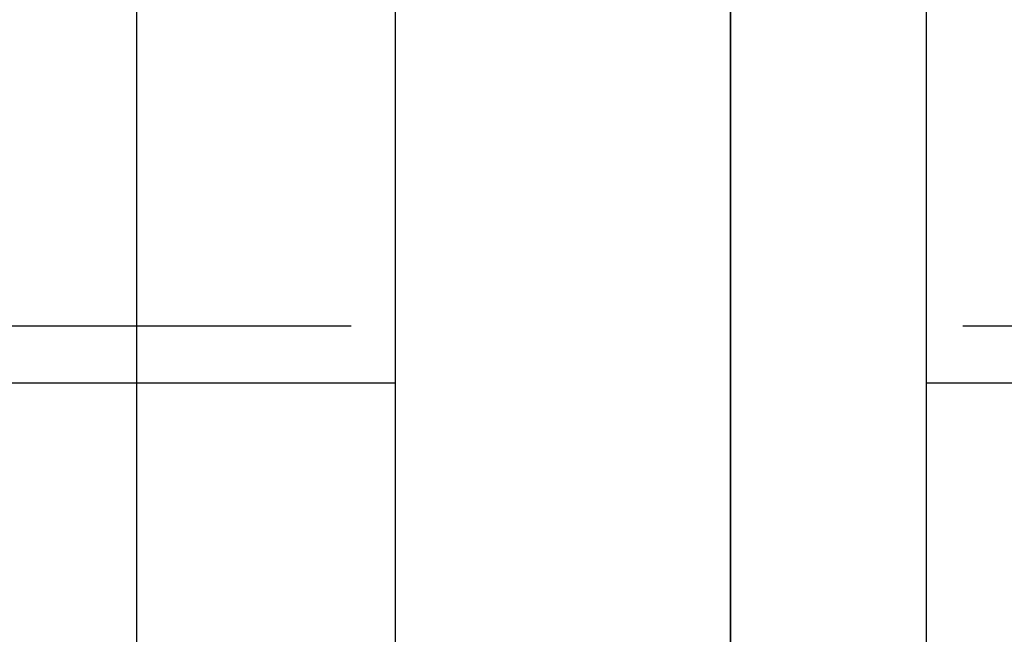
# Model space of a CAD drawing. Header units: millimetres. Extents: x -88 to 88, y -12 to 103.
# Tile 55 of 256: x -58.281 to -57.386, y 11.322 to 11.881. Entities that reach past the tile are written whole.
import ezdxf

# ---------------------------------------------------------------- set-up
doc = ezdxf.new("R2010")
doc.units = ezdxf.units.MM
doc.layers.add('Default', color=7, linetype='Continuous', true_color=0x000000)

msp = doc.modelspace()

# ---------------------------------------------------------------- linework, layer by layer
at = {"layer": 'Default', "color": 254, "true_color": 0xcad1ee}
for points in [[(-58.17443, 6.31839), (-58.17443, 12.43979)], [(-57.93948, 12.43979), (-57.93948, 11.30949)], [(-57.63468, 1.39079), (-57.63468, 12.43979)], [(-57.63468, 12.43979), (-57.63468, 6.31839)], [(-57.45688, 12.43979), (-57.45688, 11.30949)], [(-57.97948, 11.60222), (-58.43948, 11.60222)], [(-56.96348, 11.60222), (-57.42348, 11.60222)], [(-58.47288, 11.55079), (-57.93948, 11.55079)], [(-57.45688, 11.55079), (-56.92348, 11.55079)]]:
    msp.add_lwpolyline(points, dxfattribs=at)
at = {"layer": 'Default', "color": 254, "true_color": 0xcad1ee, "extrusion": (1, 0, 0)}
for points in [[(12.43979, 1.6405), (11.32219, 1.6405)], [(12.43979, -2.45031), (11.30949, -2.48978)], [(11.32219, 1.8818), (12.43979, 1.8818)], [(11.32219, 1.6405), (12.43979, 1.6405)], [(11.87464, -2.47005), (11.87464, 1.6405)], [(11.87464, -2.47005), (11.87464, 1.6405)], [(5.10331, -2.96306), (11.67831, 0.21157)], [(11.52612, 0.52675), (11.67831, 0.21157)], [(5.10331, -2.96306), (11.67831, 0.21157)], [(11.52612, 0.52675), (11.67831, 0.21157)], [(11.67831, 0.21157), (5.10331, -2.96306)], [(11.52612, 0.52675), (11.67831, 0.21157)], [(4.79566, -2.72295), (11.52612, 0.52675)], [(11.52612, 0.52675), (4.79566, -2.72295)], [(4.79566, -2.72295), (11.52612, 0.52675)], [(11.32219, 1.6405), (11.32191, 1.6405), (11.32162, 1.64049), (11.32133, 1.64047), (11.32105, 1.64045), (11.32076, 1.64042), (11.32046, 1.64038), (11.32017, 1.64034), (11.31988, 1.64029), (11.31958, 1.64023), (11.31929, 1.64016), (11.31899, 1.64009), (11.31869, 1.64001), (11.3184, 1.63992), (11.3181, 1.63982), (11.31781, 1.63972), (11.31751, 1.63961), (11.31722, 1.63949), (11.31693, 1.63936), (11.31664, 1.63922), (11.31635, 1.63908), (11.31607, 1.63893), (11.31579, 1.63877), (11.31551, 1.6386), (11.31524, 1.63843), (11.31497, 1.63825), (11.3147, 1.63806), (11.31444, 1.63786), (11.31418, 1.63766), (11.31393, 1.63745), (11.31368, 1.63723), (11.31344, 1.63701), (11.31321, 1.63678), (11.31298, 1.63654), (11.31275, 1.6363), (11.31254, 1.63606), (11.31233, 1.6358), (11.31212, 1.63555), (11.31193, 1.63529), (11.31174, 1.63502), (11.31156, 1.63475), (11.31138, 1.63448), (11.31122, 1.6342), (11.31106, 1.63392), (11.31091, 1.63363), (11.31076, 1.63335), (11.31063, 1.63306), (11.3105, 1.63277), (11.31038, 1.63247), (11.31027, 1.63218), (11.31016, 1.63189), (11.31007, 1.63159), (11.30998, 1.63129), (11.3099, 1.631), (11.30982, 1.6307), (11.30976, 1.63041), (11.3097, 1.63011), (11.30965, 1.62982), (11.3096, 1.62952), (11.30957, 1.62923), (11.30954, 1.62894), (11.30952, 1.62865), (11.3095, 1.62837), (11.30949, 1.62808), (11.30949, 1.6278)]]:
    msp.add_lwpolyline(points, dxfattribs=at)
at = {"layer": 'Default', "color": 254, "true_color": 0xcad1ee, "extrusion": (1, -4.11478e-10, -1.43691e-11)}
msp.add_lwpolyline([(11.30949, -2.48978), (12.43979, -2.45031)], dxfattribs=at)
at = {"layer": 'Default', "color": 254, "true_color": 0xcad1ee, "extrusion": (0, 1, 0)}
msp.add_lwpolyline([(57.93948, 1.6405), (57.93934, 1.64874), (57.93891, 1.65697), (57.93821, 1.66518), (57.93723, 1.67336), (57.93597, 1.6815), (57.93443, 1.68959), (57.93262, 1.69763), (57.93053, 1.7056), (57.92817, 1.7135), (57.92554, 1.72131), (57.92265, 1.72902), (57.9195, 1.73663), (57.91609, 1.74413), (57.91242, 1.75151), (57.90851, 1.75876), (57.90435, 1.76588), (57.89995, 1.77284), (57.89531, 1.77965), (57.89045, 1.7863), (57.88536, 1.79278), (57.88005, 1.79908), (57.87453, 1.8052), (57.8688, 1.81112), (57.86288, 1.81685), (57.85676, 1.82237), (57.85046, 1.82768), (57.84398, 1.83277), (57.83733, 1.83763), (57.83052, 1.84227), (57.82355, 1.84667), (57.81644, 1.85083), (57.80919, 1.85475), (57.80181, 1.85841), (57.79431, 1.86182), (57.7867, 1.86498), (57.77898, 1.86787), (57.77117, 1.87049), (57.76328, 1.87285), (57.75531, 1.87494), (57.74727, 1.87675), (57.73918, 1.87829), (57.73103, 1.87955), (57.72285, 1.88053), (57.71464, 1.88124), (57.70642, 1.88166), (57.69818, 1.8818)], dxfattribs=at)
at = {"layer": 'Default', "color": 254, "true_color": 0xcad1ee, "extrusion": (-2.12029e-09, 1, 5.77089e-18)}
msp.add_lwpolyline([(57.97948, 0.21157), (58.43948, 0.21157)], dxfattribs=at)
at = {"layer": 'Default', "color": 254, "true_color": 0xcad1ee, "extrusion": (-2.12032e-09, 1, 5.77096e-18)}
msp.add_lwpolyline([(56.96348, 0.21157), (57.42348, 0.21157)], dxfattribs=at)
at = {"layer": 'Default', "color": 254, "true_color": 0xcad1ee, "extrusion": (-1.64636e-09, 1, -3.79138e-18)}
msp.add_lwpolyline([(58.43948, 0.52675), (57.97948, 0.52675)], dxfattribs=at)
at = {"layer": 'Default', "color": 254, "true_color": 0xcad1ee, "extrusion": (-1.64645e-09, 1, -3.79161e-18)}
msp.add_lwpolyline([(57.42348, 0.52675), (56.96348, 0.52675)], dxfattribs=at)
at = {"layer": 'Default', "color": 254, "true_color": 0xcad1ee, "extrusion": (-1.52381e-14, 1, 3.94219e-11)}
msp.add_lwpolyline([(57.93948, 1.6405), (57.93934, 1.64874), (57.93891, 1.65697), (57.93821, 1.66518), (57.93723, 1.67336), (57.93597, 1.6815), (57.93443, 1.68959), (57.93262, 1.69763), (57.93053, 1.7056), (57.92817, 1.7135), (57.92554, 1.72131), (57.92265, 1.72902), (57.9195, 1.73663), (57.91609, 1.74413), (57.91242, 1.75151), (57.90851, 1.75876), (57.90435, 1.76588), (57.89995, 1.77284), (57.89531, 1.77965), (57.89045, 1.7863), (57.88536, 1.79278), (57.88005, 1.79908), (57.87453, 1.8052), (57.8688, 1.81112), (57.86288, 1.81685), (57.85676, 1.82237), (57.85046, 1.82768), (57.84398, 1.83277), (57.83733, 1.83763), (57.83052, 1.84227), (57.82355, 1.84667), (57.81644, 1.85083), (57.80919, 1.85475), (57.80181, 1.85841), (57.79431, 1.86182), (57.7867, 1.86498), (57.77898, 1.86787), (57.77117, 1.87049), (57.76328, 1.87285), (57.75531, 1.87494), (57.74727, 1.87675), (57.73918, 1.87829), (57.73103, 1.87955), (57.72285, 1.88053), (57.71464, 1.88124), (57.70642, 1.88166), (57.69818, 1.8818)], dxfattribs=at)
at = {"layer": 'Default', "color": 254, "true_color": 0xcad1ee, "extrusion": (9.56518e-14, 1, 9.11661e-11)}
msp.add_lwpolyline([(57.69818, 1.8818), (57.68994, 1.88166), (57.68171, 1.88124), (57.6735, 1.88053), (57.66532, 1.87955), (57.65718, 1.87829), (57.64908, 1.87675), (57.64105, 1.87494), (57.63308, 1.87285), (57.62518, 1.87049), (57.61737, 1.86787), (57.60966, 1.86498), (57.60204, 1.86182), (57.59454, 1.85841), (57.58716, 1.85475), (57.57991, 1.85083), (57.5728, 1.84667), (57.56584, 1.84227), (57.55902, 1.83763), (57.55238, 1.83277), (57.5459, 1.82768), (57.53959, 1.82237), (57.53348, 1.81685), (57.52755, 1.81112), (57.52183, 1.8052), (57.51631, 1.79908), (57.511, 1.79278), (57.50591, 1.7863), (57.50104, 1.77965), (57.49641, 1.77284), (57.49201, 1.76588), (57.48785, 1.75876), (57.48393, 1.75151), (57.48027, 1.74413), (57.47685, 1.73663), (57.4737, 1.72902), (57.47081, 1.72131), (57.46818, 1.7135), (57.46583, 1.7056), (57.46374, 1.69763), (57.46192, 1.68959), (57.46039, 1.6815), (57.45912, 1.67336), (57.45814, 1.66518), (57.45744, 1.65697), (57.45702, 1.64874), (57.45688, 1.6405)], dxfattribs=at)
at = {"layer": 'Default', "color": 254, "true_color": 0xcad1ee, "extrusion": (1, -3.29371e-11, -3.28021e-11)}
msp.add_lwpolyline([(11.32219, 1.8818), (11.31655, 1.88174), (11.31086, 1.88155), (11.30513, 1.88123), (11.29936, 1.88077), (11.29356, 1.88018), (11.28772, 1.87945), (11.28186, 1.87858), (11.27597, 1.87756), (11.27006, 1.87639), (11.26415, 1.87508), (11.25822, 1.87361), (11.2523, 1.872), (11.24638, 1.87022), (11.24046, 1.86829), (11.23457, 1.86621), (11.22869, 1.86397), (11.22284, 1.86157), (11.21703, 1.85901), (11.21126, 1.8563), (11.20553, 1.85342), (11.19985, 1.8504), (11.19423, 1.84722), (11.18868, 1.84388), (11.1832, 1.8404), (11.17779, 1.83676), (11.17247, 1.83298), (11.16723, 1.82906), (11.16209, 1.82499), (11.15705, 1.82079), (11.15212, 1.81646), (11.14729, 1.81199), (11.14258, 1.80741), (11.13799, 1.8027), (11.13353, 1.79787), (11.1292, 1.79294), (11.12499, 1.7879), (11.12093, 1.78276), (11.11701, 1.77752), (11.11322, 1.7722), (11.10959, 1.76679), (11.10611, 1.76131), (11.10277, 1.75576), (11.09959, 1.75014), (11.09656, 1.74446), (11.09369, 1.73873), (11.09098, 1.73296), (11.08842, 1.72714), (11.08602, 1.7213), (11.08378, 1.71542), (11.08169, 1.70952), (11.07977, 1.70361), (11.07799, 1.69769), (11.07637, 1.69176), (11.07491, 1.68584), (11.07359, 1.67992), (11.07243, 1.67402), (11.07141, 1.66813), (11.07054, 1.66227), (11.06981, 1.65643), (11.06921, 1.65062), (11.06876, 1.64485), (11.06844, 1.63912), (11.06825, 1.63344), (11.06819, 1.6278)], dxfattribs=at)
at = {"layer": 'Default', "color": 254, "true_color": 0xcad1ee, "extrusion": (1, -5.59482e-13, -5.59482e-13)}
msp.add_lwpolyline([(11.30949, 1.6278), (11.30949, 1.62808), (11.3095, 1.62837), (11.30952, 1.62865), (11.30954, 1.62894), (11.30957, 1.62923), (11.3096, 1.62952), (11.30965, 1.62982), (11.3097, 1.63011), (11.30976, 1.63041), (11.30982, 1.6307), (11.3099, 1.631), (11.30998, 1.63129), (11.31007, 1.63159), (11.31016, 1.63189), (11.31027, 1.63218), (11.31038, 1.63247), (11.3105, 1.63277), (11.31063, 1.63306), (11.31076, 1.63335), (11.31091, 1.63363), (11.31106, 1.63392), (11.31122, 1.6342), (11.31138, 1.63448), (11.31156, 1.63475), (11.31174, 1.63502), (11.31193, 1.63529), (11.31212, 1.63555), (11.31233, 1.6358), (11.31254, 1.63606), (11.31275, 1.6363), (11.31298, 1.63654), (11.31321, 1.63678), (11.31344, 1.63701), (11.31368, 1.63723), (11.31393, 1.63745), (11.31418, 1.63766), (11.31444, 1.63786), (11.3147, 1.63806), (11.31497, 1.63825), (11.31524, 1.63843), (11.31551, 1.6386), (11.31579, 1.63877), (11.31607, 1.63893), (11.31635, 1.63908), (11.31664, 1.63922), (11.31693, 1.63936), (11.31722, 1.63949), (11.31751, 1.63961), (11.31781, 1.63972), (11.3181, 1.63982), (11.3184, 1.63992), (11.31869, 1.64001), (11.31899, 1.64009), (11.31929, 1.64016), (11.31958, 1.64023), (11.31988, 1.64029), (11.32017, 1.64034), (11.32046, 1.64038), (11.32076, 1.64042), (11.32105, 1.64045), (11.32133, 1.64047), (11.32162, 1.64049), (11.32191, 1.6405), (11.32219, 1.6405)], dxfattribs=at)

doc.saveas('drawing.dxf')
